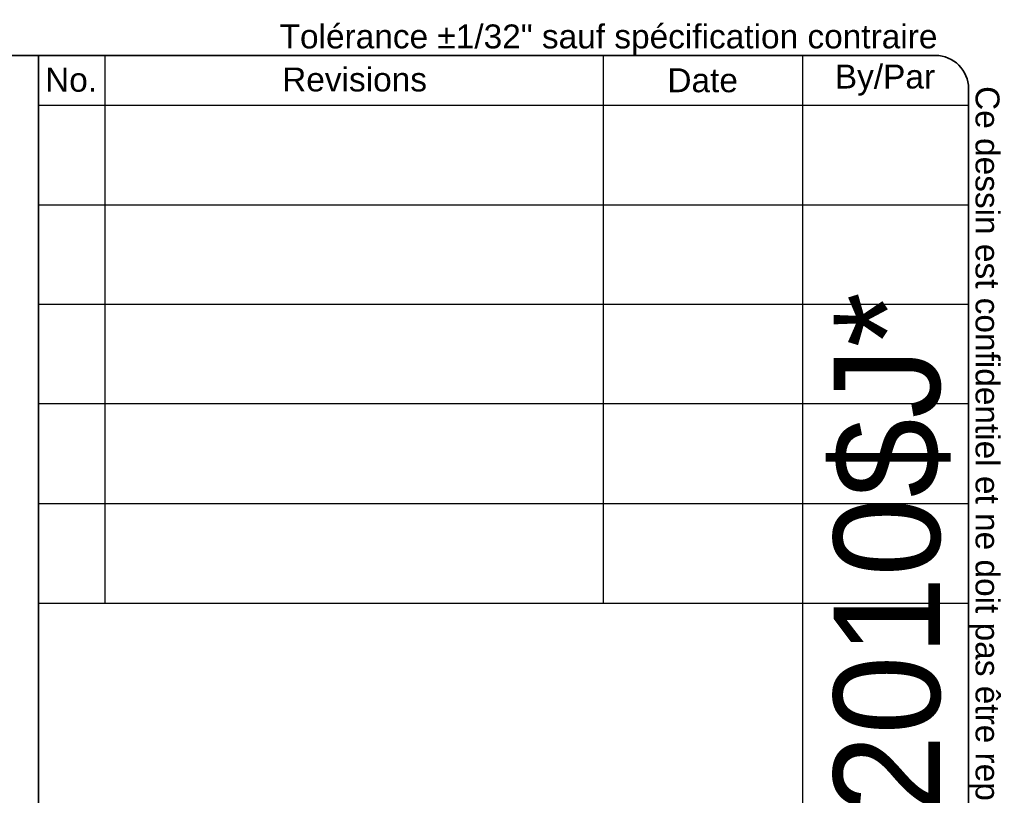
# Model space of a CAD drawing. Header units: inches. Extents: x 0 to 149, y -11 to 97.
# Tile 13 of 13: x 116 to 149, y 71 to 97. Entities that reach past the tile are written whole.
import ezdxf
from ezdxf.enums import TextEntityAlignment as Align

# ---------------------------------------------------------------- set-up
doc = ezdxf.new("R2010")
doc.units = ezdxf.units.IN
doc.header["$LTSCALE"] = 8.944272
doc.header["$MEASUREMENT"] = 0
doc.layers.get('0').update_dxf_attribs({"lineweight": 25})
doc.layers.add('Sketch Geometry(ANSI)', color=7, linetype='Continuous', lineweight=25)
doc.layers.add('Symbols(ANSI)', color=7, linetype='Continuous', lineweight=25)
doc.styles.add('Current-ANSI', font='arial.ttf')
doc.styles.add('Text Style44', font='arialbd.ttf')
doc.styles.add('Text Style83', font='FRE3OF9X.TTF')

# ---------------------------------------------------------------- blocks, each defined once
blk = doc.blocks.new('Title Blocks EXM - ANSI B')
at = {"layer": 'Sketch Geometry(ANSI)'}
for p, q in [((13.25, 10.687), (16.625, 10.687)), ((13.5, 10.687), (13.5, 8.625)), ((15.375, 10.687), (15.375, 8.625)), ((16.125, 10.687), (16.125, 3.5)), ((16.75, 10.562), (16.75, 0.375)), ((13.25, 10.5), (16.75, 10.5)), ((13.25, 10.125), (16.75, 10.125)), ((13.25, 9.75), (16.75, 9.75)), ((16.75, 9.375), (13.25, 9.375)), ((13.25, 9), (16.75, 9)), ((16.75, 9), (16.75, 8.625)), ((13.25, 8.625), (16.75, 8.625))]:
    blk.add_line(p, q, dxfattribs=at)
at = {"layer": 'Sketch Geometry(ANSI)', "linetype": 'Continuous', "lineweight": 35}
for q in [(13.25, 10.687), (13.25, 3.5)]:
    blk.add_line((13.25, 8.625), q, dxfattribs=at)
at = {"layer": 'Sketch Geometry(ANSI)'}
blk.add_arc((16.625, 10.562), 0.125, 0, 90, dxfattribs=at)
at = {"layer": 'Symbols(ANSI)', "color": 7, "char_height": 0.09, "attachment_point": 5, "style": 'Current-ANSI'}
for s, insert, width in [('No.', (13.3727, 10.5947), 0.250391), ('Revisions', (14.4395, 10.5958), 1.873306), ('Date', (15.7494, 10.5928), 0.751347), ('By/Par', (16.4354, 10.5938), 0.622018)]:
    blk.add_mtext(s, dxfattribs=dict(at, insert=insert, width=width))
at = {"layer": 'Symbols(ANSI)', "color": 7, "style": 'Current-ANSI'}
for tag, p in [('REV1', (13.3753, 10.3127)), ('REV1DATE', (15.7496, 10.31)), ('REV1BY', (16.4371, 10.3133)), ('REV2', (13.3734, 9.9377)), ('REV2DATE', (15.7475, 9.9406)), ('REV2BY', (16.4372, 9.9385)), ('REV3', (13.3741, 9.563)), ('REV3DATE', (15.7516, 9.563)), ('REV3BY', (16.4372, 9.5635)), ('REV4', (13.3766, 9.1879)), ('REV4DATE', (15.7516, 9.1879)), ('REV4BY', (16.4411, 9.1885)), ('REV5', (13.3734, 8.8129)), ('REV5DATE', (15.7516, 8.8129)), ('REV5BY', (16.4379, 8.8113)), ('MFG_APPROVED_DATE', (16.3934, 2.3745)), ('DETAIL_REV', (16.2494, 0.9257))]:
    blk.add_attdef(tag, text='', height=0.09, dxfattribs=at).set_placement(p, align=Align.MIDDLE_CENTER)
for tag, p in [('REV1DESC', (13.5255, 10.3098)), ('REV2DESC', (13.5253, 9.9374)), ('REV3DESC', (13.528, 9.5635)), ('REV4DESC', (13.533, 9.1903)), ('REV5DESC', (13.5322, 8.8113)), ('COMPANY', (14.1202, 2.375))]:
    blk.add_attdef(tag, text='', height=0.09, dxfattribs=at).set_placement(p, align=Align.MIDDLE_LEFT)
at = {"layer": 'Symbols(ANSI)', "color": 7, "style": 'Text Style83'}
blk.add_attdef('BARCODE_001', (16.6422, 3.9376), '', height=0.4, rotation=90, dxfattribs=at)
at = {"layer": 'Symbols(ANSI)', "color": 7}
for tag, p, height, style in [('IDW_DATE_001', (16.0977, 2.0916), 0.09, 'Current-ANSI'), ('MATERIEL_001', (13.9591, 1.7815), 0.09, 'Current-ANSI'), ('COLOR_001', (14.2747, 1.4037), 0.09, 'Current-ANSI'), ('FINISH_001', (16.106, 1.3941), 0.09, 'Current-ANSI'), ('IDW_DESC_001', (13.4961, 0.8851), 0.09, 'Current-ANSI'), ('Sheet_Number_001', (16.3461, 0.5799), 0.09, 'Current-ANSI'), ('IDW_REV_001', (15.9474, 0.3552), 0.14, 'Text Style44'), ('IDW_NAME_001', (13.7341, 0.3043), 0.14, 'Text Style44'), ('Number_of_sheets_001', (16.5509, 0.3301), 0.09, 'Current-ANSI')]:
    blk.add_attdef(tag, p, '', height=height, dxfattribs=dict(at, style=style))
blk = doc.blocks.new('Borders 1_EXM - B (Inch)')
at = {"layer": 'Sketch Geometry(ANSI)', "linetype": 'Continuous', "lineweight": 35}
for p, q in [((16.3979, 10.6915), (0.5229, 10.6915)), ((16.5229, 0.3795), (16.5229, 10.5665))]:
    blk.add_line(p, q, dxfattribs=at)
blk.add_arc((16.3979, 10.5665), 0.125, 0, 90, dxfattribs=at)
at = {"layer": 'Symbols(ANSI)', "color": 7, "insert": (13.9302, 10.6908), "char_height": 0.09, "attachment_point": 7, "style": 'Current-ANSI'}
blk.add_mtext('Tolérance ±1/32" sauf spécification contraire', dxfattribs=at)
at = {"layer": 'Symbols(ANSI)', "color": 7, "insert": (16.5222, 10.576), "char_height": 0.09, "attachment_point": 7, "rotation": 270, "style": 'Current-ANSI'}
blk.add_mtext('Ce dessin est confidentiel et ne doit pas être reproduit ou utilisé sans le consentement de EXM', dxfattribs=at)
at = {"layer": 'Symbols(ANSI)', "color": 7, "style": 'Current-ANSI'}
blk.add_attdef('FILENAME_AND_PATH_001', (5.9016, 10.7181), '', height=0.09, dxfattribs=at)

msp = doc.modelspace()

# ---------------------------------------------------------------- block references
at = {"xscale": 8.94427190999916, "yscale": 8.94427190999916, "zscale": 8.94427190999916}
msp.add_blockref('Borders 1_EXM - B (Inch)', (0, 0), dxfattribs=at)
ref = msp.add_blockref('Title Blocks EXM - ANSI B', (-2.03161, 0.04063), dxfattribs=dict(xscale=8.94427190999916, yscale=8.94427190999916, zscale=8.94427190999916))
ref.add_attrib('BARCODE_001', '*$H5412ESW202010$J*', (146.82095, 35.25952), dxfattribs={"layer": 'Symbols(ANSI)', "color": 7, "height": 3.5777089, "rotation": 90, "style": 'Text Style83'})

doc.saveas('drawing.dxf')
